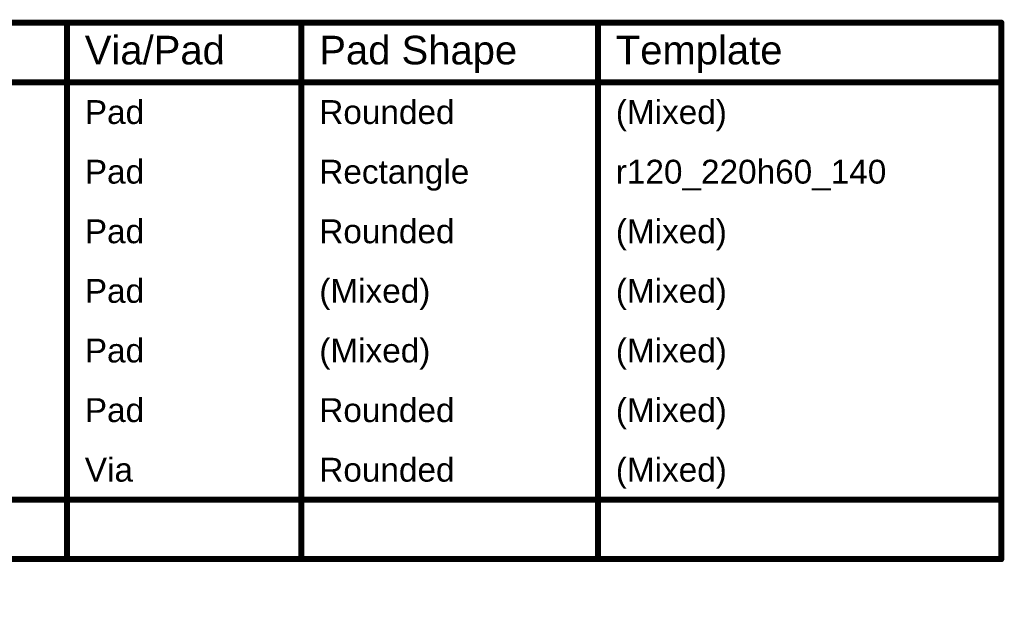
# Model space of a CAD drawing. Header units: inches. Extents: x 0 to 12.2, y 0 to 7.
# Tile 150 of 154: x 4.9 to 7.4, y 5.5 to 7. Entities that reach past the tile are written whole.
import ezdxf

# ---------------------------------------------------------------- set-up
doc = ezdxf.new("R2010")
doc.units = ezdxf.units.IN
doc.header["$MEASUREMENT"] = 0
doc.layers.add('Drill Drawing', color=1, linetype='Continuous')
doc.styles.add('Arial', font='txt', dxfattribs={"height": 0.2})

msp = doc.modelspace()

# ---------------------------------------------------------------- linework, layer by layer
at = {"layer": 'Drill Drawing', "const_width": 0.015}
for points in [[(0.0154, 7.005), (7.3753, 7.005)], [(5.025, 5.655), (5.025, 7.005)], [(5.6148, 5.655), (5.6148, 7.005)], [(6.3606, 5.655), (6.3606, 7.005)], [(7.3753, 5.655), (7.3753, 7.005)], [(0.0154, 6.855), (7.3753, 6.855)], [(0.0154, 5.805), (7.3753, 5.805)], [(0.0154, 5.655), (7.3753, 5.655)]]:
    msp.add_lwpolyline(points, dxfattribs=at)
at = {"layer": 'Drill Drawing', "const_width": 0.0075}
for points in [[(5.0212, 7.005, 1), (5.0287, 7.005, 1)], [(5.6111, 7.005, 1), (5.6186, 7.005, 1)], [(6.3569, 7.005, 1), (6.3644, 7.005, 1)], [(7.3716, 7.005, 1), (7.3791, 7.005, 1)], [(7.3716, 7.005, 1), (7.3791, 7.005, 1)], [(7.3716, 6.855, 1), (7.3791, 6.855, 1)], [(7.3716, 5.805, 1), (7.3791, 5.805, 1)], [(5.0212, 5.655, 1), (5.0287, 5.655, 1)], [(5.6111, 5.655, 1), (5.6186, 5.655, 1)], [(6.3569, 5.655, 1), (6.3644, 5.655, 1)], [(7.3716, 5.655, 1), (7.3791, 5.655, 1)], [(7.3716, 5.655, 1), (7.3791, 5.655, 1)]]:
    msp.add_lwpolyline(points, format="xyb", close=True, dxfattribs=at)

# ---------------------------------------------------------------- texts
at = {"layer": 'Drill Drawing', "style": 'Arial'}
for s, height, p in [('Via/Pad', 0.072, (5.07, 6.9)), ('Pad Shape', 0.072, (5.6598, 6.9)), ('Template', 0.072, (6.4056, 6.9)), ('Pad', 0.06, (5.07, 6.75)), ('Rounded', 0.06, (5.6598, 6.75)), ('(Mixed)', 0.06, (6.4056, 6.75)), ('Pad', 0.06, (5.07, 6.6)), ('Rectangle', 0.06, (5.6598, 6.6)), ('r120_220h60_140', 0.06, (6.4056, 6.6)), ('Pad', 0.06, (5.07, 6.45)), ('Rounded', 0.06, (5.6598, 6.45)), ('(Mixed)', 0.06, (6.4056, 6.45)), ('Pad', 0.06, (5.07, 6.3)), ('(Mixed)', 0.06, (5.6598, 6.3)), ('(Mixed)', 0.06, (6.4056, 6.3)), ('(Mixed)', 0.06, (5.6598, 6.15)), ('(Mixed)', 0.06, (6.4056, 6.15)), ('Pad', 0.06, (5.07, 6.15)), ('Pad', 0.06, (5.07, 6)), ('Rounded', 0.06, (5.6598, 6)), ('(Mixed)', 0.06, (6.4056, 6)), ('Via', 0.06, (5.07, 5.85)), ('Rounded', 0.06, (5.6598, 5.85)), ('(Mixed)', 0.06, (6.4056, 5.85)), ('= Calculated from tool start centre position to tool end centre position.', 0.06, (2.2407, 5.555))]:
    msp.add_text(s, height=height, dxfattribs=at).set_placement(p)

doc.saveas('drawing.dxf')
